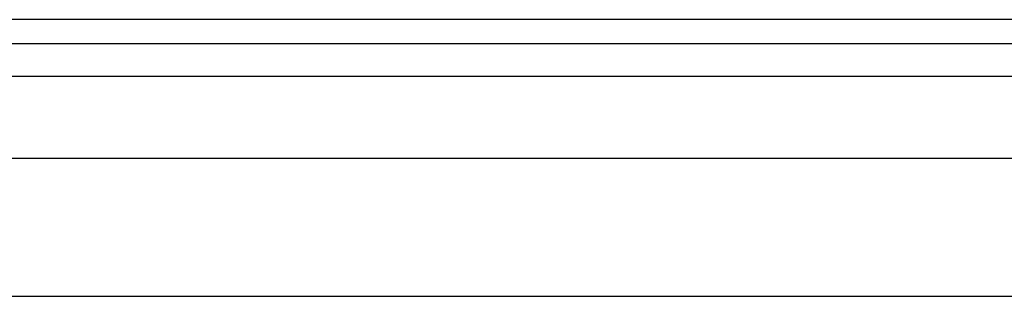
# Model space of a CAD drawing. Header units: inches. Extents: x 4 to 150, y 6 to 82.
# Tile 79 of 100: x 22.228 to 25.024, y 53.786 to 54.573. Entities that reach past the tile are written whole.
import ezdxf

# ---------------------------------------------------------------- set-up
doc = ezdxf.new("R2010")
doc.units = ezdxf.units.IN
doc.header["$MEASUREMENT"] = 0
doc.layers.add('Visible Edges(ANSI)', color=7, linetype='Continuous', lineweight=25)
doc.layers.add('Visible Tangent Edges(ANSI)', color=7, linetype='Continuous', lineweight=25)

msp = doc.modelspace()

# ---------------------------------------------------------------- linework, layer by layer
at = {"layer": 'Visible Edges(ANSI)'}
for p, q in [((27.6585, 54.5734), (4.0625, 54.5734)), ((4.0625, 54.5054), (27.6585, 54.5054)), ((6.4369, 54.1797), (26.9224, 54.1797)), ((26.9224, 53.786), (6.4496, 53.786))]:
    msp.add_line(p, q, dxfattribs=at)
at = {"layer": 'Visible Tangent Edges(ANSI)'}
msp.add_line((6.3142, 54.4124), (27.6585, 54.4124), dxfattribs=at)

doc.saveas('drawing.dxf')
